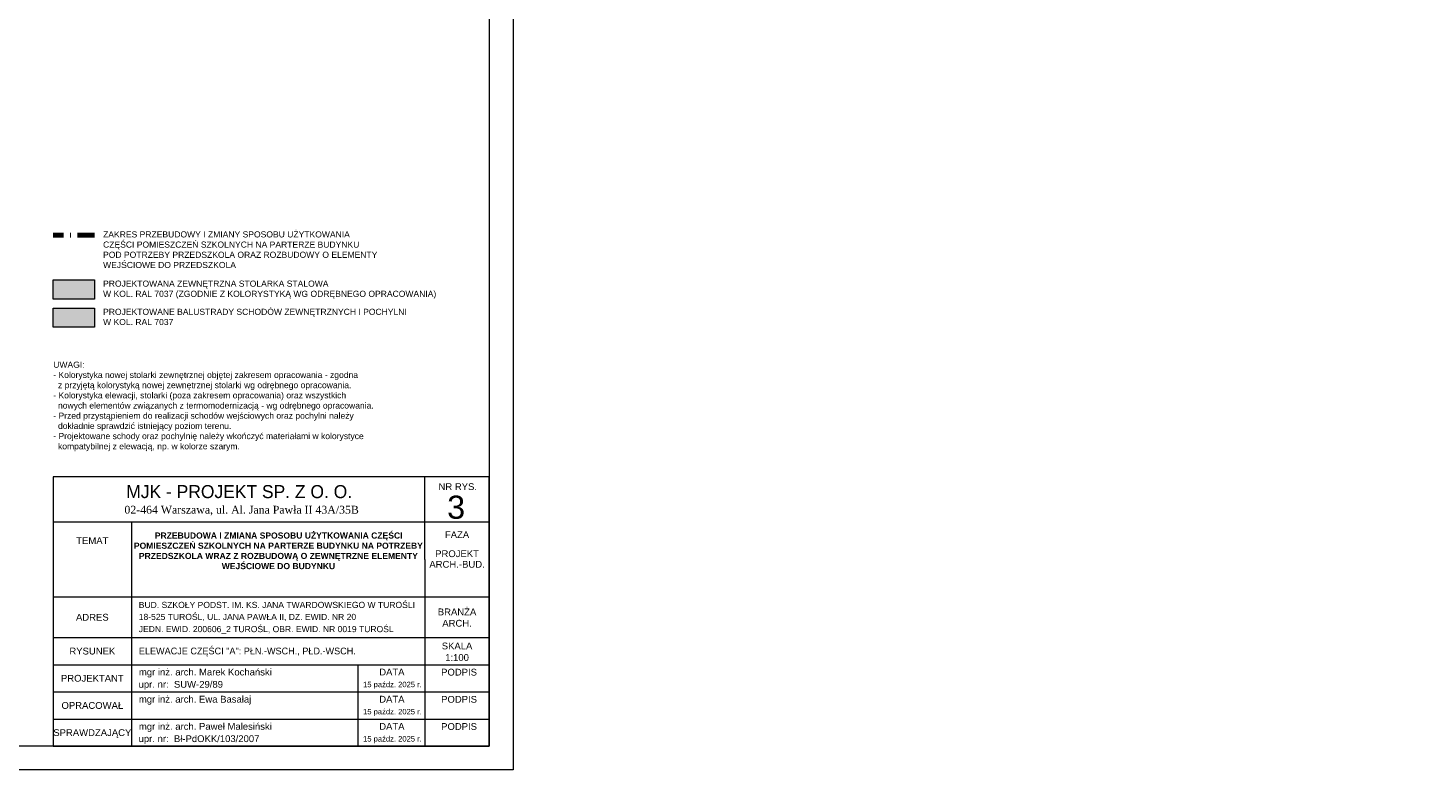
# Model space of a CAD drawing. Header units: millimetres. Extents: x -29624 to 9939, y -6894 to 6495.
# Tile 155 of 243: x -4117 to 4, y -6894 to -4710. Entities that reach past the tile are written whole.
import ezdxf
from ezdxf.enums import TextEntityAlignment as Align

# ---------------------------------------------------------------- set-up
doc = ezdxf.new("R2010")
doc.units = ezdxf.units.MM
doc.header["$MEASUREMENT"] = 0
doc.linetypes.add('Kropki i Kreski', pattern=[920, 500, -200, 20, -200])
doc.layers.add('990-D Import IFC', color=7, linetype='Continuous')
doc.layers.add('A_opisy', color=81, linetype='Continuous', lineweight=13)
doc.layers.add('A_zakres opracowania', color=7, linetype='Continuous', lineweight=70, true_color=0xe00038)
doc.styles.add('st1', font='arial.ttf')
doc.styles.get("Standard").update_dxf_attribs({"font": 'arial.ttf'})
doc.styles.add('STIL16', font='arial.ttf')
doc.styles.add('STIL32', font='times.ttf')
doc.styles.add('STIL32_F', font='framd.ttf')

msp = doc.modelspace()

# ---------------------------------------------------------------- hatches: boundary and pattern name
at = {"layer": '990-D Import IFC', "linetype": 'Continuous', "lineweight": 5, "true_color": 0x7c7f7e}
for points in [[(-4042.836, -5451.725), (-3921.172, -5451.725), (-3921.172, -5508.258), (-4042.836, -5508.258)], [(-4042.836, -5534.719), (-3921.172, -5534.719), (-3921.172, -5591.253), (-4042.836, -5591.253)]]:
    msp.add_hatch(color=8, dxfattribs=at).paths.add_polyline_path(points)

# ---------------------------------------------------------------- linework, layer by layer
at = {"layer": 'A_opisy'}
for p, q in [((-2949.216, -6274.381), (-2949.216, -6031.136)), ((-4042.836, -6164.381), (-2759.216, -6164.381)), ((-3812.836, -6164.381), (-3812.836, -6824.381)), ((-2949.216, -6274.381), (-2949.216, -6824.381)), ((-4042.836, -6384.381), (-2759.216, -6384.381)), ((-4042.836, -6504.381), (-2759.216, -6504.381)), ((-4042.836, -6584.381), (-2759.216, -6584.381)), ((-3146.712, -6584.381), (-3146.712, -6824.381)), ((-4042.836, -6664.381), (-2759.216, -6664.381)), ((-4042.836, -6744.381), (-2759.216, -6744.381))]:
    msp.add_line(p, q, dxfattribs=at)
for points in [[(-8889.216, -2694.381), (-2689.216, -2694.381), (-2689.216, -6894.381), (-8889.216, -6894.381)], [(-8689.216, -2764.381), (-2759.216, -2764.381), (-2759.216, -6824.381), (-8689.216, -6824.381)], [(-4042.836, -5451.725), (-3921.172, -5451.725), (-3921.172, -5508.258), (-4042.836, -5508.258)], [(-4042.836, -5534.719), (-3921.172, -5534.719), (-3921.172, -5591.253), (-4042.836, -5591.253)], [(-4042.836, -6824.381), (-2759.216, -6824.381), (-2759.216, -6031.136), (-4042.836, -6031.136)]]:
    msp.add_lwpolyline(points, close=True, dxfattribs=at)
at = {"layer": 'A_zakres opracowania', "linetype": 'Kropki i Kreski', "ltscale": 0.1}
msp.add_line((-3921.172, -5320.029), (-4042.836, -5320.029), dxfattribs=at)

# ---------------------------------------------------------------- texts
at = {"layer": 'A_opisy'}
for s, height, style, p in [('MJK - PROJEKT SP. Z O. O. ', 38.4, 'STIL32_F', (-3488.396, -6094.137)), ('NR RYS.', 20, 'st1', (-2852.127, -6070.247)), ('3', 68.093, 'st1', (-2856.922, -6154.91)), ('02-464 Warszawa, ul. Al. Jana Pawła II 43A/35B', 23.04, 'STIL32', (-3488.396, -6139.753)), ('15 paźdz. 2025 r.', 16, 'st1', (-3044.458, -6650.598)), ('DATA', 20, 'st1', (-3046.074, -6616.069)), ('PODPIS', 20, 'st1', (-2848.288, -6616.377)), ('DATA', 20, 'st1', (-3046.074, -6696.069)), ('PODPIS', 20, 'st1', (-2848.288, -6696.377)), ('15 paźdz. 2025 r.', 16, 'st1', (-3044.458, -6730.598)), ('DATA', 20, 'st1', (-3046.074, -6776.069)), ('PODPIS', 20, 'st1', (-2848.288, -6776.377)), ('15 paźdz. 2025 r.', 16, 'st1', (-3044.458, -6810.598))]:
    msp.add_text(s, height=height, dxfattribs=dict(at, style=style)).set_placement(p, align=Align.CENTER)
at = {"layer": 'A_opisy', "style": 'st1'}
for s, p in [('TEMAT', (-3927.836, -6219.4)), ('FAZA', (-2854.216, -6201.854)), ('PROJEKT', (-2854.216, -6257.736)), ('ARCH.-BUD.', (-2854.216, -6288.925)), ('BRANŻA', (-2854.216, -6428.988)), ('ADRES', (-3927.836, -6444.748)), ('ARCH.', (-2854.216, -6462.434)), ('RYSUNEK', (-3927.836, -6544.381)), ('SKALA', (-2854.216, -6529.272)), ('1:100', (-2854.216, -6563.302)), ('PROJEKTANT', (-3927.836, -6624.381)), ('OPRACOWAŁ', (-3927.836, -6704.381)), ('SPRAWDZAJĄCY', (-3927.836, -6784.381))]:
    msp.add_text(s, height=20, dxfattribs=at).set_placement(p, align=Align.MIDDLE_CENTER)
at = {"layer": 'A_opisy'}
for s, height, style, p in [('BUD. SZKOŁY PODST. IM. KS. JANA TWARDOWSKIEGO W TUROŚLI', 18, 'STIL16', (-3791.145, -6417.432)), ('JEDN. EWID. 200606_2 TUROŚL, OBR. EWID. NR 0019 TUROŚL', 18, 'STIL16', (-3791.145, -6488.643)), ('18-525 TUROŚL, UL. JANA PAWŁA II, DZ. EWID. NR 20', 18, 'STIL16', (-3791.145, -6452.765)), ('ELEWACJE CZĘŚCI "A": PŁN.-WSCH., PŁD.-WSCH. ', 20, 'STIL32_F', (-3790.819, -6554.089)), ('mgr inż. arch. Marek Kochański', 20, 'st1', (-3790.694, -6616.073)), ('upr. nr:  SUW-29/89', 20, 'st1', (-3791.663, -6652.22)), ('mgr inż. arch. Ewa Basałaj', 20, 'st1', (-3790.694, -6696.073)), ('mgr inż. arch. Paweł Malesiński', 20, 'st1', (-3790.694, -6776.073)), ('upr. nr:  Bł-PdOKK/103/2007', 20, 'st1', (-3791.663, -6812.22))]:
    msp.add_text(s, height=height, dxfattribs=dict(at, style=style)).set_placement(p)
at = {"layer": 'A_opisy', "char_height": 18, "attachment_point": 1}
for s, width, heights, insert in [('ZAKRES PRZEBUDOWY I ZMIANY SPOSOBU UŻYTKOWANIA CZĘŚCI POMIESZCZEŃ SZKOLNYCH NA PARTERZE BUDYNKU POD POTRZEBY PRZEDSZKOLA ORAZ ROZBUDOWY O ELEMENTY WEJŚCIOWE DO PRZEDSZKOLA', 806.73455, [137.169], (-3896.172, -5308.826)), ('PROJEKTOWANA ZEWNĘTRZNA STOLARKA STALOWA \\PW KOL. RAL 7037 (ZGODNIE Z KOLORYSTYKĄ WG ODRĘBNEGO OPRACOWANIA)', 984.40208, [137.169], (-3896.172, -5453.745)), ('PROJEKTOWANE BALUSTRADY SCHODÓW ZEWNĘTRZNYCH I POCHYLNI  \\PW KOL. RAL 7037', 984.40208, [137.169], (-3896.172, -5536.739)), ('UWAGI: \\P- Kolorystyka nowej stolarki zewnętrznej objętej zakresem opracowania - zgodna \\P  z przyjętą kolorystyką nowej zewnętrznej stolarki wg odrębnego opracowania. \\P- Kolorystyka elewacji, stolarki (poza zakresem opracowania) oraz wszystkich \\P  nowych elementów związanych z termomodernizacją - wg odrębnego opracowania.\\P- Przed przystąpieniem do realizacji schodów wejściowych oraz pochylni należy \\P  dokładnie sprawdzić istniejący poziom terenu. \\P- Projektowane schody oraz pochylnię należy wkończyć materiałami w kolorystyce \\P  kompatybilnej z elewacją, np. w kolorze szarym. ', 978.77146, [315.677], (-4042.836, -5692.461))]:
    msp.add_mtext_dynamic_manual_height_columns(s, width=width, gutter_width=12.5, heights=heights, dxfattribs=dict(at, insert=insert))
at = {"layer": 'A_opisy', "insert": (-3812.836, -6195.22), "char_height": 17, "attachment_point": 1, "style": 'st1'}
msp.add_mtext_dynamic_manual_height_columns('\\pi68.939;{\\fArial|b1|i0|c238|p34;\\H1.0588x;PRZEBUDOWA I ZMIANA SPOSOBU UŻYTKOWANIA CZĘŚCI \\P\\pi7.3216;POMIESZCZEŃ SZKOLNYCH NA PARTERZE BUDYNKU NA POTRZEBY \\P\\pi22.031;PRZEDSZKOLA WRAZ Z ROZBUDOWĄ O ZEWNĘTRZNE ELEMENTY \\P\\pi265.91;WEJŚCIOWE DO BUDYNKU}', width=863.62032, gutter_width=96.285, heights=[189.161], dxfattribs=at)

doc.saveas('drawing.dxf')
